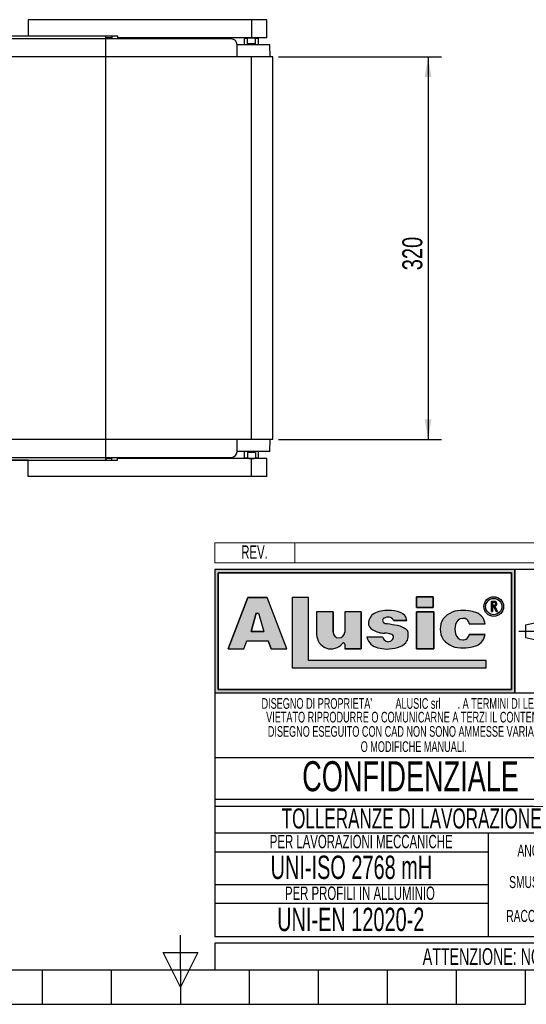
# Model space of a CAD drawing. Header units: millimetres. Extents: x 0 to 420, y 0 to 297.
# Tile 5 of 18: x 186 to 262, y 0 to 148. Entities that reach past the tile are written whole.
import ezdxf
from ezdxf.enums import TextEntityAlignment as Align

# ---------------------------------------------------------------- set-up
doc = ezdxf.new("R2010")
doc.units = ezdxf.units.MM
doc.linetypes.add('CENTERX2', pattern=[20.319999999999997, 12.7, -2.54, 2.54, -2.54])
doc.layers.add('CARTIGLIO', color=140, linetype='Continuous')
doc.layers.add('QUOTE', color=174, linetype='Continuous')
doc.styles.add('SLDTEXTSTYLE0', font='TXT', dxfattribs={"width": 0.6382978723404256})
doc.styles.add('SLDTEXTSTYLE1', font='TXT', dxfattribs={"width": 0.675})
doc.styles.add('SLDTEXTSTYLE3', font='TXT', dxfattribs={"width": 0.75})
doc.dimstyles.new('SLDDIMSTYLE0', dxfattribs={"dimtxt": 3, "dimasz": 3, "dimexe": 0, "dimexo": 0.0625, "dimgap": 0.75, "dimtad": 1, "dimlfac": 5.579606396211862, "dimrnd": 1e-09, "dimzin": 12, "dimdsep": 46, "dimtxsty": 'SLDTEXTSTYLE3', "dimsah": 1, "dimcen": 0.09, "dimadec": 0, "dimazin": 3, "dimtfac": 1, "dimtdec": 3, "dimtofl": 0, "dimtmove": 0, "dimatfit": 3, "dimfxl": 0, "dimfrac": 2, "dimtolj": 1, "dimtzin": 12, "dimarcsym": 0})

# ---------------------------------------------------------------- blocks, each defined once
blk = doc.blocks.new('SW_NOTE_0_1')
at = {"layer": 'CARTIGLIO', "color": 0, "insert": (85.40558510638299, 3.222669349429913), "char_height": 2.5, "attachment_point": 2, "style": 'SLDTEXTSTYLE0'}
blk.add_mtext("ATTENZIONE: NON INTERPRETARE IL DISEGNO. IN CASO DI QUOTE MANCANTI O POCO CHIARE CONSULTARE L'UFFICIO TECNICO", dxfattribs=at)
blk = doc.blocks.new('SW_NOTE_0_14')
at = {"layer": 'CARTIGLIO', "color": 0, "insert": (6.67819148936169, 2.320321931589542), "char_height": 1.8, "attachment_point": 2, "style": 'SLDTEXTSTYLE0'}
blk.add_mtext("ANGOLO ±10'", dxfattribs=at)
blk = doc.blocks.new('SW_NOTE_0_15')
at = {"layer": 'CARTIGLIO', "color": 0, "insert": (23.93617021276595, 3.867203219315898), "char_height": 3, "attachment_point": 2, "style": 'SLDTEXTSTYLE0'}
blk.add_mtext('TOLLERANZE DI LAVORAZIONE', dxfattribs=at)
blk = doc.blocks.new('SW_NOTE_0_16')
at = {"layer": 'CARTIGLIO', "color": 0, "insert": (21.07265624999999, 5.800804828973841), "char_height": 4.500000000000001, "attachment_point": 2, "style": 'SLDTEXTSTYLE1'}
blk.add_mtext('CONFIDENZIALE', dxfattribs=at)
blk = doc.blocks.new('SW_NOTE_0_17')
at = {"layer": 'CARTIGLIO', "color": 0, "insert": (28.04255319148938, 2.062508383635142), "char_height": 1.6, "attachment_point": 2, "style": 'SLDTEXTSTYLE0'}
blk.add_mtext('DISEGNO ESEGUITO CON CAD NON SONO AMMESSE VARIAZIONI', dxfattribs=at)
blk = doc.blocks.new('SW_NOTE_0_18')
at = {"layer": 'CARTIGLIO', "color": 0, "insert": (27.3404255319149, 2.062508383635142), "char_height": 1.6, "attachment_point": 2, "style": 'SLDTEXTSTYLE0'}
blk.add_mtext('VIETATO RIPRODURRE O COMUNICARNE A TERZI IL CONTENUTO.', dxfattribs=at)
blk = doc.blocks.new('SW_NOTE_0_19')
at = {"layer": 'CARTIGLIO', "color": 0, "insert": (7.587765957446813, 2.320321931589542), "char_height": 1.8, "attachment_point": 2, "style": 'SLDTEXTSTYLE0'}
blk.add_mtext('SMUSSO 0.5x45°', dxfattribs=at)
blk = doc.blocks.new('SW_NOTE_0_20')
at = {"layer": 'CARTIGLIO', "color": 0, "insert": (10.40425531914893, 2.062508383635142), "char_height": 1.6, "attachment_point": 2, "style": 'SLDTEXTSTYLE0'}
blk.add_mtext('O MODIFICHE MANUALI.', dxfattribs=at)
blk = doc.blocks.new('SW_NOTE_0_21')
at = {"layer": 'CARTIGLIO', "color": 0, "char_height": 1.6, "attachment_point": 2, "style": 'SLDTEXTSTYLE0'}
for s, insert in [("DISEGNO DI PROPRIETA'", (10.27659574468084, 2.062508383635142)), ('ALUSIC srl', (25.45120500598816, 2.062508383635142)), (". A TERMINI DI LEGGE E'", (39.41078027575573, 2.062508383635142))]:
    blk.add_mtext(s, dxfattribs=dict(at, insert=insert))
blk = doc.blocks.new('SW_NOTE_0_22')
at = {"layer": 'CARTIGLIO', "color": 0, "insert": (8.569148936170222, 2.320321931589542), "char_height": 1.8, "attachment_point": 2, "style": 'SLDTEXTSTYLE0'}
blk.add_mtext('RACCORDO R 0.5', dxfattribs=at)
blk = doc.blocks.new('SW_NOTE_0_23')
at = {"layer": 'CARTIGLIO', "color": 0, "insert": (18.30319148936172, 2.578135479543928), "char_height": 2, "attachment_point": 2, "style": 'SLDTEXTSTYLE0'}
blk.add_mtext('PER LAVORAZIONI MECCANICHE', dxfattribs=at)
blk = doc.blocks.new('SW_NOTE_0_24')
at = {"layer": 'CARTIGLIO', "color": 0, "insert": (15.68484042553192, 4.511737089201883), "char_height": 3.5, "attachment_point": 2, "style": 'SLDTEXTSTYLE0'}
blk.add_mtext('UNI-ISO 2768 mH', dxfattribs=at)
blk = doc.blocks.new('SW_NOTE_0_25')
at = {"layer": 'CARTIGLIO', "color": 0, "insert": (13.85638297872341, 2.578135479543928), "char_height": 2, "attachment_point": 2, "style": 'SLDTEXTSTYLE0'}
blk.add_mtext('PER PROFILI IN ALLUMINIO', dxfattribs=at)
blk = doc.blocks.new('SW_NOTE_0_26')
at = {"layer": 'CARTIGLIO', "color": 0, "insert": (14.05585106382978, 4.511737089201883), "char_height": 3.5, "attachment_point": 2, "style": 'SLDTEXTSTYLE0'}
blk.add_mtext('UNI-EN 12020-2', dxfattribs=at)
blk = doc.blocks.new('SW_NOTE_0_27')
at = {"layer": 'CARTIGLIO', "color": 0, "insert": (2.340425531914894, 2.578135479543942), "char_height": 2, "attachment_point": 2, "style": 'SLDTEXTSTYLE0'}
blk.add_mtext('REV.', dxfattribs=at)
blk = doc.blocks.new('Cartiglio ALUSIC')
at = {"layer": 'CARTIGLIO'}
h = blk.add_hatch(color=256, dxfattribs=at)
h.paths.add_polyline_path([(113.971100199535, 149.9990413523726), (113.971100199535, 131.4990413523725), (158.971100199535, 131.4990413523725), (158.971100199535, 149.9990413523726)], flags=0)
h.paths.add_polyline_path([(114.471100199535, 131.9990413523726), (114.471100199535, 149.4990413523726), (158.471100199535, 149.4990413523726), (158.471100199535, 131.9990413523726)], flags=0)
h = blk.add_hatch(color=256, dxfattribs=at)
h.paths.add_polyline_path([(118.292263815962, 138.1064632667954), (118.7611454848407, 139.3206628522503), (121.9303757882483, 139.3206628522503), (122.3992574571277, 138.1064632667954), (124.7510688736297, 138.1064632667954), (121.7833115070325, 145.7916640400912), (118.9082097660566, 145.7916640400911), (115.9404523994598, 138.1064632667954)], flags=0)
h.paths.add_polyline_path([(119.3961687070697, 140.7216809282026), (120.1708764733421, 143.4547391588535), (120.5206447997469, 143.4547391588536), (121.2953525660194, 140.721680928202)], flags=0)
for points in [[(128.0219401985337, 145.7956943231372), (125.5527056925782, 145.7956943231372), (125.5527056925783, 135.2696801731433), (154.6424359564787, 135.2696801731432), (154.6424359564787, 136.3597302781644), (128.0219401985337, 136.3597302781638)], [(144.2116339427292, 145.9308884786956), (144.2116339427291, 144.3245774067), (146.6985305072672, 144.3245774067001), (146.6985305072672, 145.9308884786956)], [(146.7838932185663, 143.6808359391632), (144.2116339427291, 143.6808359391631), (144.2116339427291, 138.1064632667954), (146.7838932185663, 138.1064632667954)]]:
    blk.add_hatch(color=256, dxfattribs=at).paths.add_polyline_path(points, flags=0)
h = blk.add_hatch(color=256, dxfattribs=at)
edge = h.paths.add_edge_path(flags=0)
edge.add_arc((155.7921827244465, 144.4510199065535), 1.479868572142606, 0, 360)
edge = h.paths.add_edge_path(flags=0)
edge.add_arc((155.7921827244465, 144.4510199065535), 1.214864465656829, 0, 360)
h = blk.add_hatch(color=256, dxfattribs=at)
edge = h.paths.add_edge_path(flags=0)
edge.add_arc((155.8903200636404, 144.8676091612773), 0.3723980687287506, 277.1406326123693, 450.0000000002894)
edge.add_line((155.8903200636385, 145.240007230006), (155.450204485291, 145.240007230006))
edge.add_line((155.450204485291, 145.240007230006), (155.450204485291, 143.6880606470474))
edge.add_line((155.450204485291, 143.6880606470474), (155.605611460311, 143.6880606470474))
edge.add_line((155.605611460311, 143.6880606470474), (155.605611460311, 144.4952110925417))
edge.add_line((155.605611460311, 144.4952110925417), (155.764003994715, 144.4952110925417))
edge.add_line((155.764003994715, 144.4952110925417), (156.171212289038, 143.6880606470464))
edge.add_line((156.171212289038, 143.6880606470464), (156.3452765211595, 143.6880606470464))
edge.add_line((156.3452765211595, 143.6880606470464), (155.9366110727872, 144.4980993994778))
edge = h.paths.add_edge_path(flags=0)
edge.add_line((155.6056114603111, 145.0846002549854), (155.8903200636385, 145.0846002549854))
edge.add_arc((155.8903200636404, 144.8676091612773), 0.2169910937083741, -90.00000000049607, 90.00000000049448, ccw=False)
edge.add_line((155.8903200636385, 144.6506180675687), (155.6056114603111, 144.6506180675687))
edge.add_line((155.6056114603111, 144.6506180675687), (155.6056114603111, 145.0846002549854))
h = blk.add_hatch(color=256, dxfattribs=at)
edge = h.paths.add_edge_path(flags=0)
edge.add_arc((132.5578484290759, 140.6186164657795), 0.8721260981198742, 180, 360, ccw=False)
edge.add_line((131.6857223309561, 140.6186164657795), (131.6857223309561, 143.6808359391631))
edge.add_line((131.6857223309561, 143.6808359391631), (129.2243885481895, 143.6808359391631))
edge.add_line((129.2243885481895, 143.6808359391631), (129.2243885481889, 140.2640777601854))
edge.add_arc((131.3820030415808, 140.2640777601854), 2.157614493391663, 180, 321.9680973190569)
edge.add_arc((133.2350345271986, 138.8146685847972), 0.1949400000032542, 3.751097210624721e-10, 141.9680973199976, ccw=False)
edge.add_line((133.4299745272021, 138.8146685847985), (133.4299745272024, 138.106463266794))
edge.add_line((133.4299745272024, 138.106463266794), (135.91068894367, 138.106463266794))
edge.add_line((135.91068894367, 138.106463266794), (135.9106889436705, 143.6808359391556))
edge.add_line((135.9106889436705, 143.6808359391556), (133.4299745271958, 143.6808359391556))
edge.add_line((133.4299745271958, 143.6808359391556), (133.4299745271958, 140.6186164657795))
h = blk.add_hatch(color=256, dxfattribs=at)
edge = h.paths.add_edge_path(flags=0)
edge.add_line((139.7219511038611, 138.0874905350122), (140.9616140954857, 138.2313935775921))
edge.add_arc((140.6251358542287, 140.9172664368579), 2.706867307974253, 277.1406456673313, 311.0032214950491)
edge.add_arc((141.7459062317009, 139.8536948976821), 1.178212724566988, 303.7868133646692, 347.8980612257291)
edge.add_arc((141.0550130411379, 140.1458147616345), 1.920162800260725, 343.6935231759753, 381.4193527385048)
edge.add_arc((140.9170023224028, 138.8528855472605), 2.77207698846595, 46.00269433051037, 81.25096772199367)
edge.add_arc((133.1604335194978, 99.54681763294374), 42.8338661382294, 78.993004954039, 81.01866969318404)
edge.add_arc((140.0875549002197, 143.5111497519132), 1.672976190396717, 238.77709912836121, 261.74465207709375, ccw=False)
edge.add_arc((139.511171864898, 142.3534770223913), 0.3988810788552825, 114.64010585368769, 223.1865854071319, ccw=False)
edge.add_arc((139.9292750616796, 141.471492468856), 1.374925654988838, 90.51660503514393, 115.15343256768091, ccw=False)
edge.add_arc((139.978971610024, 141.8617877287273), 0.986530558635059, 50.69488274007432, 93.60864602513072, ccw=False)
edge.add_arc((140.2656634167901, 142.2302567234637), 0.519939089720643, 14.547573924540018, 49.4198797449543, ccw=False)
edge.add_line((140.7689329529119, 142.3608569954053), (142.7634621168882, 142.3608569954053))
edge.add_arc((141.3534729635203, 142.2214802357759), 1.416861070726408, 5.645321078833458, 71.38339334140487)
edge.add_arc((140.0918708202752, 138.6413140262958), 5.212710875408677, 70.80435731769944, 90.86664277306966)
edge.add_arc((139.6876943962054, 140.01898057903), 3.848224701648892, 85.15036290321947, 119.9120405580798)
edge.add_arc((138.7589405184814, 141.8826763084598), 1.774008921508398, 123.9309471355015, 174.9914571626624)
edge.add_arc((138.007121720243, 141.9227892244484), 1.021881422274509, 173.5516105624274, 249.3813116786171)
edge.add_arc((139.4480837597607, 143.8857829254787), 3.430150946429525, 238.3320469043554, 269.1908231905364)
edge.add_arc((139.5671105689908, 138.3083973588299), 2.154096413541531, 64.99796384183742, 94.45891481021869, ccw=False)
edge.add_arc((140.3551381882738, 139.8813550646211), 0.398545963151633, -35.586121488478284, 72.11412463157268, ccw=False)
edge.add_arc((139.9862171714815, 139.9393420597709), 0.7512299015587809, 245.201083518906, 337.29941344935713, ccw=False)
edge.add_arc((139.934335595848, 140.0154535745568), 0.8024620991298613, 192.5591591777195, 250.8523518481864, ccw=False)
edge.add_line((139.1510748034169, 139.8409601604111), (136.768183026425, 139.8409601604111))
edge.add_arc((138.8654850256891, 140.4022414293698), 2.1711085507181, 194.9824340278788, 258.3364147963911)
edge.add_line((138.4265630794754, 138.2759630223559), (139.7219511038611, 138.0874905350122))
h = blk.add_hatch(color=256, dxfattribs=at)
edge = h.paths.add_edge_path(flags=0)
edge.add_arc((151.1448446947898, 140.5631500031), 1.095489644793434, 191.1589777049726, 269.9285492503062, ccw=False)
edge.add_arc((152.2932291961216, 141.066632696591), 2.335462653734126, 162.1599290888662, 197.8400709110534, ccw=False)
edge.add_arc((151.1448446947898, 141.5701153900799), 1.095489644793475, 90.07145075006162, 168.8410222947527, ccw=False)
edge.add_arc((151.2517282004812, 141.8150308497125), 0.8574339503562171, 2.566657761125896, 97.25285314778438, ccw=False)
edge.add_line((152.108301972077, 141.8534281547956), (154.4848142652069, 141.8534281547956))
edge.add_arc((152.4212904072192, 141.6061501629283), 2.078287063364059, 6.833333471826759, 81.00039250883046)
edge.add_arc((151.336234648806, 138.6914263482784), 5.163706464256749, 74.1517675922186, 91.31975036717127)
edge.add_arc((150.8738064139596, 140.4366829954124), 3.434301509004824, 84.25969198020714, 140.8312604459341)
edge.add_arc((150.5707293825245, 141.0666326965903), 2.817144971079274, 146.8823062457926, 213.1176937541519)
edge.add_arc((150.87380641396, 141.6965823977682), 3.434301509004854, 219.1687395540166, 275.7403080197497)
edge.add_arc((151.3362346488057, 143.4418390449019), 5.163706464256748, 268.6802496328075, 285.8482324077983)
edge.add_arc((152.4212904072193, 140.5271152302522), 2.078287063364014, 278.9996074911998, 353.1666665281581)
edge.add_line((154.4848142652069, 140.2798372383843), (152.1083019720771, 140.2798372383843))
edge.add_arc((151.2517282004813, 140.3182345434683), 0.8574339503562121, 262.7471468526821, 357.4333422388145, ccw=False)
at = {"color": 161, "linetype": 'Continuous', "lineweight": 18}
for p, q in [((113.971100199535, 150.9990413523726), (113.971100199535, 153.9990413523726)), ((113.971100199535, 153.9990413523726), (313.621100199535, 153.9990413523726)), ((125.971100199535, 153.9990413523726), (125.971100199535, 150.9990413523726)), ((113.971100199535, 150.9990413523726), (313.621100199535, 150.9990413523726))]:
    blk.add_line(p, q, dxfattribs=at)
at = {"layer": 'CARTIGLIO'}
for p, q in [((113.971100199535, 149.9990413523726), (113.971100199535, 131.4990413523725)), ((113.971100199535, 149.9990413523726), (113.971100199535, 94.99904135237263)), ((173.971100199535, 149.9990413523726), (113.971100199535, 149.9990413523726)), ((158.971100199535, 149.9990413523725), (113.971100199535, 149.9990413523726)), ((113.971100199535, 149.9990413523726), (113.971100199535, 131.4990413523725)), ((113.971100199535, 149.9990413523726), (113.971100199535, 115.5498549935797)), ((114.471100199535, 131.9990413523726), (114.471100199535, 149.4990413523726)), ((114.471100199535, 149.4990413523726), (114.471100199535, 131.9990413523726)), ((114.471100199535, 149.4990413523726), (158.471100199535, 149.4990413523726)), ((158.471100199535, 149.4990413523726), (114.471100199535, 149.4990413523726)), ((158.471100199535, 149.4990413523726), (158.471100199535, 131.9990413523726)), ((158.471100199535, 131.9990413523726), (158.471100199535, 149.4990413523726)), ((158.971100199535, 131.4990413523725), (158.971100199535, 149.9990413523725)), ((158.971100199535, 149.9990413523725), (158.971100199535, 131.4990413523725)), ((118.9082097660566, 145.7916640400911), (115.9404523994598, 138.1064632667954)), ((115.9404523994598, 138.1064632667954), (118.9082097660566, 145.7916640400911)), ((121.7833115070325, 145.7916640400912), (118.9082097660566, 145.7916640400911)), ((118.9082097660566, 145.7916640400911), (121.7833115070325, 145.7916640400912)), ((124.7510688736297, 138.1064632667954), (121.7833115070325, 145.7916640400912)), ((124.7510688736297, 138.1064632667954), (121.7833115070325, 145.7916640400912)), ((128.0219401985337, 145.7956943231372), (125.5527056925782, 145.7956943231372)), ((125.5527056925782, 145.7956943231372), (125.5527056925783, 135.2696801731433)), ((128.0219401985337, 145.7956943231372), (125.5527056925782, 145.7956943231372)), ((125.5527056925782, 145.7956943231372), (125.5527056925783, 135.2696801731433)), ((128.0219401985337, 136.3597302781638), (128.0219401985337, 145.7956943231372)), ((128.0219401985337, 136.3597302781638), (128.0219401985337, 145.7956943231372)), ((146.6985305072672, 145.9308884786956), (144.2116339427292, 145.9308884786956)), ((144.2116339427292, 145.9308884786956), (144.2116339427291, 144.3245774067)), ((144.2116339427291, 144.3245774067), (144.2116339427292, 145.9308884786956)), ((144.2116339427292, 145.9308884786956), (146.6985305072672, 145.9308884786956)), ((146.6985305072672, 145.9308884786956), (146.6985305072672, 144.3245774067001)), ((146.6985305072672, 144.3245774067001), (146.6985305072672, 145.9308884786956)), ((155.450204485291, 143.6880606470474), (155.450204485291, 145.240007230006)), ((155.450204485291, 143.6880606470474), (155.450204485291, 145.240007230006)), ((155.450204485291, 145.240007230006), (155.8903200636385, 145.240007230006)), ((155.450204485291, 145.240007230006), (155.8903200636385, 145.240007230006)), ((155.6056114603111, 145.0846002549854), (155.8903200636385, 145.0846002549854)), ((155.6056114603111, 144.6506180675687), (155.6056114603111, 145.0846002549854)), ((155.6056114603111, 144.6506180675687), (155.6056114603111, 145.0846002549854)), ((155.6056114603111, 145.0846002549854), (155.8903200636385, 145.0846002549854)), ((119.3961687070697, 140.7216809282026), (120.1708764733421, 143.4547391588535)), ((120.1708764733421, 143.4547391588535), (119.3961687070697, 140.7216809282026)), ((120.1708764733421, 143.4547391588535), (120.5206447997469, 143.4547391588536)), ((120.1708764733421, 143.4547391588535), (120.5206447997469, 143.4547391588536)), ((120.5206447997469, 143.4547391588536), (121.2953525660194, 140.721680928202)), ((120.5206447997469, 143.4547391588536), (121.2953525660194, 140.721680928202)), ((129.2243885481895, 143.6808359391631), (129.2243885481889, 140.2640777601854)), ((131.6857223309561, 143.6808359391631), (129.2243885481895, 143.6808359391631)), ((131.6857223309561, 143.6808359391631), (129.2243885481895, 143.6808359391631)), ((129.2243885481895, 143.6808359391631), (129.2243885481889, 140.2640777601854)), ((131.6857223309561, 140.6186164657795), (131.6857223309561, 143.6808359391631)), ((131.6857223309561, 143.6808359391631), (131.6857223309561, 140.6186164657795)), ((135.9106889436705, 143.6808359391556), (133.4299745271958, 143.6808359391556)), ((133.4299745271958, 143.6808359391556), (133.4299745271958, 140.6186164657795)), ((133.4299745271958, 143.6808359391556), (133.4299745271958, 140.6186164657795)), ((135.9106889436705, 143.6808359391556), (133.4299745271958, 143.6808359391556)), ((135.9106889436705, 143.6808359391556), (135.91068894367, 138.106463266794)), ((135.91068894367, 138.106463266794), (135.9106889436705, 143.6808359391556)), ((144.2116339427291, 144.3245774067), (146.6985305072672, 144.3245774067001)), ((146.6985305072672, 144.3245774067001), (144.2116339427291, 144.3245774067)), ((146.7838932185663, 143.6808359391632), (144.2116339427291, 143.6808359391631)), ((144.2116339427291, 143.6808359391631), (144.2116339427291, 138.1064632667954)), ((144.2116339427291, 143.6808359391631), (146.7838932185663, 143.6808359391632)), ((144.2116339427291, 138.1064632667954), (144.2116339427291, 143.6808359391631)), ((146.7838932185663, 138.1064632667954), (146.7838932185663, 143.6808359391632)), ((146.7838932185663, 143.6808359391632), (146.7838932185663, 138.1064632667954)), ((155.450204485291, 143.6880606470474), (155.605611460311, 143.6880606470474)), ((155.605611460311, 143.6880606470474), (155.450204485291, 143.6880606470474)), ((155.6056114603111, 144.6506180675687), (155.8903200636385, 144.6506180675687)), ((155.8903200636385, 144.6506180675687), (155.6056114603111, 144.6506180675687)), ((155.605611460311, 144.4952110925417), (155.605611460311, 143.6880606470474)), ((155.605611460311, 143.6880606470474), (155.605611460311, 144.4952110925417)), ((155.764003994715, 144.4952110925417), (155.605611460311, 144.4952110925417)), ((155.605611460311, 144.4952110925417), (155.764003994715, 144.4952110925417)), ((156.171212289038, 143.6880606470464), (155.764003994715, 144.4952110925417)), ((155.764003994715, 144.4952110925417), (156.171212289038, 143.6880606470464)), ((155.9366110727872, 144.4980993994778), (156.3452765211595, 143.6880606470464)), ((155.9366110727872, 144.4980993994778), (156.3452765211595, 143.6880606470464)), ((156.171212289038, 143.6880606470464), (156.3452765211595, 143.6880606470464)), ((156.3452765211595, 143.6880606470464), (156.171212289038, 143.6880606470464)), ((140.7689329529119, 142.3608569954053), (142.7634621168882, 142.3608569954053)), ((142.7634621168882, 142.3608569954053), (140.7689329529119, 142.3608569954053)), ((152.108301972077, 141.8534281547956), (154.4848142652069, 141.8534281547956)), ((152.108301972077, 141.8534281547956), (154.4848142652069, 141.8534281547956)), ((160.5624374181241, 141.7060810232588), (166.0550106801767, 142.8872795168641)), ((160.5624374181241, 141.7060810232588), (160.5624374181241, 139.7920016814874)), ((121.2953525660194, 140.721680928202), (119.3961687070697, 140.7216809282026)), ((119.3961687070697, 140.7216809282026), (121.2953525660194, 140.721680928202)), ((154.4848142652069, 140.2798372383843), (152.1083019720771, 140.2798372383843)), ((152.1083019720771, 140.2798372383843), (154.4848142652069, 140.2798372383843)), ((118.292263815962, 138.1064632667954), (118.7611454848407, 139.3206628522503)), ((118.292263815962, 138.1064632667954), (118.7611454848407, 139.3206628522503)), ((118.7611454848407, 139.3206628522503), (121.9303757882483, 139.3206628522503)), ((118.7611454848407, 139.3206628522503), (121.9303757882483, 139.3206628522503)), ((122.3992574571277, 138.1064632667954), (121.9303757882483, 139.3206628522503)), ((121.9303757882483, 139.3206628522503), (122.3992574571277, 138.1064632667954)), ((133.4299745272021, 138.8146685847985), (133.4299745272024, 138.106463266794)), ((133.4299745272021, 138.8146685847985), (133.4299745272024, 138.106463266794)), ((139.1510748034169, 139.8409601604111), (136.768183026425, 139.8409601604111)), ((139.1510748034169, 139.8409601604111), (136.768183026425, 139.8409601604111)), ((160.5624374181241, 139.7920016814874), (166.0550106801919, 138.6108031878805)), ((115.9404523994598, 138.1064632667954), (118.292263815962, 138.1064632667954)), ((115.9404523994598, 138.1064632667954), (118.292263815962, 138.1064632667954)), ((122.3992574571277, 138.1064632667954), (124.7510688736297, 138.1064632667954)), ((122.3992574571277, 138.1064632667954), (124.7510688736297, 138.1064632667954)), ((133.4299745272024, 138.106463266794), (135.91068894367, 138.106463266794)), ((135.91068894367, 138.106463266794), (133.4299745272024, 138.106463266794)), ((138.4265630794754, 138.2759630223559), (139.7219511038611, 138.0874905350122)), ((138.4265630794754, 138.2759630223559), (139.7219511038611, 138.0874905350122)), ((139.7219511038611, 138.0874905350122), (140.9616140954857, 138.2313935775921)), ((139.7219511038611, 138.0874905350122), (140.9616140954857, 138.2313935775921)), ((144.2116339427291, 138.1064632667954), (146.7838932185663, 138.1064632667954)), ((146.7838932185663, 138.1064632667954), (144.2116339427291, 138.1064632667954)), ((154.6424359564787, 136.3597302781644), (128.0219401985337, 136.3597302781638)), ((154.6424359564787, 136.3597302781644), (128.0219401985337, 136.3597302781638)), ((154.6424359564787, 135.2696801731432), (154.6424359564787, 136.3597302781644)), ((154.6424359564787, 135.2696801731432), (154.6424359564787, 136.3597302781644)), ((125.5527056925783, 135.2696801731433), (154.6424359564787, 135.2696801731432)), ((125.5527056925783, 135.2696801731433), (154.6424359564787, 135.2696801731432)), ((113.971100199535, 131.4990413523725), (158.971100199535, 131.4990413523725)), ((113.971100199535, 131.4990413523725), (173.971100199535, 131.4990413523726)), ((158.471100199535, 131.9990413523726), (114.471100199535, 131.9990413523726)), ((114.471100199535, 131.9990413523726), (158.471100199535, 131.9990413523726)), ((173.971100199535, 121.7636603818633), (113.971100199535, 121.7636603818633)), ((173.971100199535, 115.5498549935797), (113.971100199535, 115.5498549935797)), ((113.971100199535, 114.5498549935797), (173.971100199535, 114.5498549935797)), ((113.971100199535, 114.5498549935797), (113.971100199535, 94.99904135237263)), ((173.9571410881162, 110.4900006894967), (113.9571410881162, 110.4900006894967)), ((154.9806365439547, 94.99904135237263), (154.9806365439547, 110.4900006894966)), ((113.971100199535, 107.6716313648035), (154.9806365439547, 107.6716313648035)), ((154.9806365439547, 102.7445210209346), (113.971100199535, 102.7445210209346)), ((113.9850593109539, 99.96496483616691), (154.9945956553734, 99.96496483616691)), ((113.971100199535, 94.99904135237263), (173.971100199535, 94.99904135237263)), ((313.621100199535, 93.99904135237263), (113.971100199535, 93.99904135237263)), ((113.971100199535, 93.99904135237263), (113.971100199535, 89.99904135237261)), ((113.971100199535, 89.99904135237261), (313.621100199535, 89.99904135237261))]:
    blk.add_line(p, q, dxfattribs=at)
at = {"layer": 'CARTIGLIO', "linetype": 'CENTERX2'}
blk.add_line((159.5584198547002, 140.749041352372), (173.3837805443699, 140.749041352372), dxfattribs=at)
at = {"layer": 'CARTIGLIO', "linetype": 'Continuous'}
blk.add_line((113.9695322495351, 89.99904135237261), (313.621100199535, 89.99904135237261), dxfattribs=at)
at = {"layer": 'CARTIGLIO'}
for radius in [1.479868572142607, 1.479868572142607, 1.214864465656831, 1.214864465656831]:
    blk.add_circle((155.7921827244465, 144.4510199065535), radius, dxfattribs=at)
for centre, radius, start, end in [((155.8903200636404, 144.8676091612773), 0.3723980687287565, 277.1406326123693, 90.00000000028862), ((155.8903200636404, 144.8676091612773), 0.3723980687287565, 277.1406326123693, 90.00000000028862), ((155.8903200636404, 144.8676091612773), 0.2169910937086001, 269.9999999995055, 90.00000000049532), ((155.8903200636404, 144.8676091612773), 0.2169910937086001, 269.9999999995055, 90.00000000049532), ((138.7589405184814, 141.8826763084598), 1.774008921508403, 123.9309471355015, 174.9914571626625), ((138.7589405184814, 141.8826763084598), 1.774008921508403, 123.9309471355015, 174.9914571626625), ((139.6876943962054, 140.01898057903), 3.848224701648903, 85.15036290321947, 119.9120405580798), ((139.6876943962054, 140.01898057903), 3.848224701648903, 85.15036290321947, 119.9120405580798), ((140.0918708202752, 138.6413140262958), 5.212710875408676, 70.80435731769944, 90.86664277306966), ((140.0918708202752, 138.6413140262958), 5.212710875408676, 70.80435731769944, 90.86664277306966), ((141.3534729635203, 142.2214802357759), 1.416861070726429, 5.645321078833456, 71.38339334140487), ((141.3534729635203, 142.2214802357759), 1.416861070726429, 5.645321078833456, 71.38339334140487), ((150.8738064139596, 140.4366829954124), 3.434301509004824, 84.25969198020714, 140.8312604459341), ((150.8738064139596, 140.4366829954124), 3.434301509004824, 84.25969198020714, 140.8312604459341), ((151.336234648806, 138.6914263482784), 5.163706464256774, 74.1517675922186, 91.31975036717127), ((151.336234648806, 138.6914263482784), 5.163706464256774, 74.1517675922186, 91.31975036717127), ((152.4212904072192, 141.6061501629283), 2.078287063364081, 6.833333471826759, 81.00039250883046), ((152.4212904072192, 141.6061501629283), 2.078287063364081, 6.833333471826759, 81.00039250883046), ((138.007121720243, 141.9227892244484), 1.021881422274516, 173.5516105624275, 249.381311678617), ((138.007121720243, 141.9227892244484), 1.021881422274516, 173.5516105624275, 249.381311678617), ((139.511171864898, 142.3534770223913), 0.3988810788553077, 114.6401058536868, 223.1865854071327), ((139.511171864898, 142.3534770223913), 0.3988810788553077, 114.6401058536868, 223.1865854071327), ((140.0875549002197, 143.5111497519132), 1.672976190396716, 238.777099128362, 261.7446520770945), ((140.0875549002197, 143.5111497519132), 1.672976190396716, 238.777099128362, 261.7446520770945), ((139.9292750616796, 141.471492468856), 1.374925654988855, 90.51660503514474, 115.1534325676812), ((139.9292750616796, 141.471492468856), 1.374925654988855, 90.51660503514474, 115.1534325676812), ((133.1604335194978, 99.54681763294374), 42.83386613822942, 78.993004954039, 81.01866969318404), ((133.1604335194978, 99.54681763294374), 42.83386613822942, 78.993004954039, 81.01866969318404), ((139.978971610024, 141.8617877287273), 0.9865305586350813, 50.69488274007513, 93.60864602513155), ((139.978971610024, 141.8617877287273), 0.9865305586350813, 50.69488274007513, 93.60864602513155), ((140.2656634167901, 142.2302567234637), 0.5199390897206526, 14.5475739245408, 49.41987974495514), ((140.2656634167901, 142.2302567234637), 0.5199390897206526, 14.5475739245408, 49.41987974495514), ((150.5707293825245, 141.0666326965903), 2.81714497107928, 146.8823062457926, 213.1176937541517), ((150.5707293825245, 141.0666326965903), 2.81714497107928, 146.8823062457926, 213.1176937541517), ((152.2932291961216, 141.066632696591), 2.335462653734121, 162.159929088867, 197.8400709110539), ((152.2932291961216, 141.066632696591), 2.335462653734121, 162.159929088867, 197.8400709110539), ((151.1448446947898, 141.5701153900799), 1.095489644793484, 90.07145075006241, 168.8410222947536), ((151.1448446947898, 141.5701153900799), 1.095489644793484, 90.07145075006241, 168.8410222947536), ((151.2517282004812, 141.8150308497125), 0.8574339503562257, 2.566657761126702, 97.25285314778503), ((151.2517282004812, 141.8150308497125), 0.8574339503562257, 2.566657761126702, 97.25285314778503), ((131.3820030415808, 140.2640777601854), 2.157614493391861, 180, 321.9680973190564), ((131.3820030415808, 140.2640777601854), 2.157614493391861, 180, 321.9680973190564), ((132.5578484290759, 140.6186164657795), 0.8721260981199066, 180, 0), ((132.5578484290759, 140.6186164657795), 0.8721260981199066, 180, 0), ((139.4480837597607, 143.8857829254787), 3.430150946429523, 238.3320469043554, 269.1908231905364), ((139.4480837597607, 143.8857829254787), 3.430150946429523, 238.3320469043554, 269.1908231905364), ((139.5671105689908, 138.3083973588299), 2.154096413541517, 64.99796384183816, 94.45891481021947), ((139.5671105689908, 138.3083973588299), 2.154096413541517, 64.99796384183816, 94.45891481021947), ((140.3551381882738, 139.8813550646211), 0.398545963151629, 324.4138785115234, 72.11412463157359), ((140.3551381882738, 139.8813550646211), 0.398545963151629, 324.4138785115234, 72.11412463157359), ((140.9170023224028, 138.8528855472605), 2.77207698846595, 46.00269433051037, 81.25096772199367), ((140.9170023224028, 138.8528855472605), 2.77207698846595, 46.00269433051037, 81.25096772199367), ((141.0550130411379, 140.1458147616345), 1.920162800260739, 343.6935231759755, 21.41935273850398), ((141.0550130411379, 140.1458147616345), 1.920162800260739, 343.6935231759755, 21.41935273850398), ((151.1448446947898, 140.5631500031), 1.095489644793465, 191.1589777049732, 269.9285492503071), ((151.1448446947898, 140.5631500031), 1.095489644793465, 191.1589777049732, 269.9285492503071), ((151.2517282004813, 140.3182345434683), 0.8574339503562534, 262.7471468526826, 357.4333422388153), ((151.2517282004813, 140.3182345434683), 0.8574339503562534, 262.7471468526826, 357.4333422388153), ((152.4212904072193, 140.5271152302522), 2.078287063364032, 278.9996074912, 353.1666665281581), ((152.4212904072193, 140.5271152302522), 2.078287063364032, 278.9996074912, 353.1666665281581), ((133.2350345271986, 138.8146685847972), 0.1949400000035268, 3.759104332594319e-10, 141.9680973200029), ((133.2350345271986, 138.8146685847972), 0.1949400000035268, 3.759104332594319e-10, 141.9680973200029), ((138.8654850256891, 140.4022414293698), 2.171108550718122, 194.9824340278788, 258.3364147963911), ((138.8654850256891, 140.4022414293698), 2.171108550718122, 194.9824340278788, 258.3364147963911), ((139.934335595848, 140.0154535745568), 0.8024620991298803, 192.5591591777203, 250.8523518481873), ((139.934335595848, 140.0154535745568), 0.8024620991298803, 192.5591591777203, 250.8523518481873), ((139.9862171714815, 139.9393420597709), 0.7512299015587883, 245.2010835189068, 337.2994134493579), ((139.9862171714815, 139.9393420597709), 0.7512299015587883, 245.2010835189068, 337.2994134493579), ((140.6251358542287, 140.9172664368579), 2.706867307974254, 277.1406456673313, 311.0032214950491), ((140.6251358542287, 140.9172664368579), 2.706867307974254, 277.1406456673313, 311.0032214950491), ((141.7459062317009, 139.8536948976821), 1.178212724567, 303.7868133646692, 347.8980612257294), ((141.7459062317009, 139.8536948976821), 1.178212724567, 303.7868133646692, 347.8980612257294), ((150.87380641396, 141.6965823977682), 3.434301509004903, 219.1687395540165, 275.7403080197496), ((150.87380641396, 141.6965823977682), 3.434301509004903, 219.1687395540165, 275.7403080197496), ((151.3362346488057, 143.4418390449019), 5.163706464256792, 268.6802496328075, 285.8482324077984), ((151.3362346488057, 143.4418390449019), 5.163706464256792, 268.6802496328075, 285.8482324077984)]:
    blk.add_arc(centre, radius, start, end, dxfattribs=at)
at = {"layer": 'CARTIGLIO', "color": 140}
for name, p in [('SW_NOTE_0_27', (117.5683224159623, 151.0374199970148)), ('SW_NOTE_0_21', (118.9711016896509, 128.6603244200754)), ('SW_NOTE_0_18', (116.3533271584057, 126.6141659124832)), ('SW_NOTE_0_17', (115.6355512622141, 124.4682551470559)), ('SW_NOTE_0_20', (133.3899886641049, 122.1920407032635)), ('SW_NOTE_0_16', (122.2362996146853, 115.4679531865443)), ('SW_NOTE_0_15', (119.5374520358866, 110.3183836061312)), ('SW_NOTE_0_23', (117.6003680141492, 107.6481432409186)), ('SW_NOTE_0_14', (157.5950277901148, 106.4612057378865)), ('SW_NOTE_0_24', (118.7522918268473, 102.6005131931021)), ('SW_NOTE_0_19', (156.6725276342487, 101.7341689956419)), ('SW_NOTE_0_25', (121.8587729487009, 99.90266357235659)), ('SW_NOTE_0_26', (120.2859705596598, 94.78943414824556)), ('SW_NOTE_0_22', (155.6312777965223, 96.6517264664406)), ('SW_NOTE_0_1', (127.6311861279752, 90.01640253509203))]:
    blk.add_blockref(name, p, dxfattribs=at)
at = {"layer": 'CARTIGLIO', "color": 140, "style": 'SLDTEXTSTYLE0', "width": 0.6382978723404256}
for tag, height, p in [('AUTOATTR1', 3.5, (223.449403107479, 133.7003798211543)), ('AUTOATTR2', 3.5, (221.7698851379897, 127.4217635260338)), ('AUTOATTR11', 3.5, (223.1430107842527, 121.4105734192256)), ('AUTOATTR8', 4, (219.2444208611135, 110.0025032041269)), ('AUTOATTR9', 4, (218.1221976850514, 100.4234402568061)), ('AUTOATTR0', 4, (249.0325362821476, 100.3118048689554))]:
    blk.add_attdef(tag, text='', height=height, dxfattribs=at).set_placement(p, align=Align.TOP_CENTER)
at = {"layer": 'CARTIGLIO', "color": 140}
for tag in ['AUTOATTR13', 'AUTOATTR12', 'AUTOATTR10', 'AUTOATTR7', 'AUTOATTR6', 'AUTOATTR5', 'AUTOATTR4', 'AUTOATTR3']:
    blk.add_attdef(tag, (0, 0), '', height=4, dxfattribs=at)
blk = doc.blocks.new('_D_1')
at = {"layer": 'QUOTE'}
for p, q in [((224.7273779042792, 142.0340444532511), (249.1483188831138, 142.0340444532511)), ((247.1483188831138, 142.0340444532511), (247.1483188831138, 84.68232870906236)), ((224.7273779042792, 84.68232870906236), (249.1483188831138, 84.68232870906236))]:
    blk.add_line(p, q, dxfattribs=at)
for points in [[(247.1483188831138, 142.0340444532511), (246.6483188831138, 139.0340444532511), (247.6483188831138, 139.0340444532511)], [(247.1483188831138, 84.68232870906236), (247.6483188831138, 87.68232870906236), (246.6483188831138, 87.68232870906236)]]:
    blk.add_solid(points, dxfattribs=at)
at = {"layer": 'QUOTE', "insert": (243.2811155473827, 110.0331866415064), "char_height": 3, "attachment_point": 1, "rotation": 90.00000000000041, "style": 'SLDTEXTSTYLE3'}
blk.add_mtext('320', dxfattribs=at)

msp = doc.modelspace()

# ---------------------------------------------------------------- linework, layer by layer
at = {"color": 7, "linetype": 'Continuous', "lineweight": 25}
for p, q in [((187.1359413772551, 147.5899919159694), (187.1359413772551, 145.1704664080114)), ((220.6586163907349, 147.5899919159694), (187.1359413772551, 147.5899919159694)), ((193.1082285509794, 147.601314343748), (193.1082285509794, 147.5899919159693)), ((193.1082343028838, 147.601314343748), (193.1082343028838, 147.5899919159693)), ((220.6586163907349, 147.5899919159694), (220.6586163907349, 144.9016302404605)), ((222.9807726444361, 147.5899919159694), (220.6586163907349, 147.5899919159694)), ((222.9807726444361, 144.9016302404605), (222.9807726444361, 147.5899919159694)), ((217.6040403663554, 144.72240612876), (62.39595963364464, 144.72240612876)), ((92.8640586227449, 145.1704664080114), (187.1359413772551, 145.1704664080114)), ((187.1359413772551, 145.1704664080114), (200.5777497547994, 145.1704664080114)), ((198.7855086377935, 144.7224061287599), (198.7855086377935, 145.1704664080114)), ((199.6816291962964, 144.9016302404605), (198.7855086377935, 144.9016302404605)), ((199.6816291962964, 145.1704664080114), (199.6816291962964, 144.9016302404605)), ((200.5777497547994, 145.1704664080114), (200.5777497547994, 144.9016302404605)), ((220.6586163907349, 144.9016302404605), (200.5777497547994, 144.9016302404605)), ((208.8220588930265, 144.9016302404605), (208.8220588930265, 144.7224061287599)), ((209.3029844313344, 144.8120181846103), (209.3029844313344, 144.9016302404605)), ((210.4918226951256, 144.8120181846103), (209.3029844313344, 144.8120181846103)), ((210.4918226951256, 144.8120181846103), (210.4918226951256, 144.9016302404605)), ((210.9727482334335, 144.7224061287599), (210.9727482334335, 144.9016302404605)), ((219.6651176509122, 144.8747466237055), (219.5755055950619, 144.7851345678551)), ((219.5755055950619, 144.7851345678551), (219.5755055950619, 143.826285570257)), ((220.0564311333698, 144.7851345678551), (219.5755055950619, 144.7851345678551)), ((219.6651176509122, 144.8747466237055), (220.2401962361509, 144.8747466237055)), ((219.9339627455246, 144.9016302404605), (219.9339627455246, 144.8747466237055)), ((220.2401962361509, 144.8747466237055), (220.0564311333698, 144.7851345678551)), ((220.0564311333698, 143.9786260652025), (220.0564311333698, 144.7851345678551)), ((220.2401962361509, 144.8747466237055), (221.0615042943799, 144.8747466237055)), ((222.9807726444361, 144.9016302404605), (220.6586163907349, 144.9016302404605)), ((221.2452693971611, 144.7851345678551), (221.0615042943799, 144.8747466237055)), ((221.0615042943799, 144.8747466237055), (221.6365828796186, 144.8747466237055)), ((221.2452693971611, 143.9786260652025), (221.2452693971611, 144.7851345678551)), ((221.726194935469, 144.7851345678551), (221.2452693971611, 144.7851345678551)), ((221.3677556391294, 144.8747466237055), (221.3677556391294, 144.9016302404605)), ((221.726194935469, 144.7851345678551), (221.6365828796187, 144.8747466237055)), ((221.726194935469, 143.826285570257), (221.726194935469, 144.7851345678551)), ((223.4288239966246, 143.826285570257), (218.5001609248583, 143.826285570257)), ((218.5001609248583, 142.0340444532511), (218.5001609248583, 143.826285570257)), ((221.2452693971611, 143.9786260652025), (220.0564311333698, 143.9786260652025)), ((223.4393665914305, 142.0340444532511), (223.4288239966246, 143.826285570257)), ((220.6508502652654, 142.0340444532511), (59.34914973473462, 142.0340444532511)), ((220.6508502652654, 84.68232870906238), (220.6508502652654, 142.0340444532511)), ((223.8768842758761, 142.0340444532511), (220.6508502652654, 142.0340444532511)), ((223.8768842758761, 84.68232870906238), (223.8768842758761, 142.0340444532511)), ((220.6508502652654, 84.68232870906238), (59.34914973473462, 84.68232870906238)), ((218.5001609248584, 82.89008759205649), (218.5001609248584, 84.68232870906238)), ((223.8768842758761, 84.68232870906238), (220.6508502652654, 84.68232870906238)), ((223.4288239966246, 82.89008759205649), (223.4393665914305, 84.68232870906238)), ((223.4288239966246, 82.89008759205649), (218.5001609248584, 82.89008759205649)), ((219.5755055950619, 82.89008759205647), (219.5755055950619, 81.9312385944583)), ((221.2452693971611, 82.73774709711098), (220.0564311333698, 82.73774709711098)), ((220.0564311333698, 82.73774709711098), (220.0564311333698, 81.9312385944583)), ((221.2452693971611, 82.73774709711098), (221.2452693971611, 81.9312385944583)), ((221.726194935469, 81.9312385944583), (221.726194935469, 82.89008759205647)), ((62.39595963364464, 81.99396703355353), (217.6040403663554, 81.99396703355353)), ((187.1359413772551, 81.54590675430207), (92.86405862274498, 81.54590675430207)), ((187.1359413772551, 79.12638124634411), (187.1359413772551, 81.54590675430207)), ((187.1359413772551, 81.54590675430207), (200.5777497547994, 81.54590675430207)), ((198.7855086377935, 81.99396703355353), (198.7855086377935, 81.54590675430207)), ((199.6816291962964, 81.81474292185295), (198.7855086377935, 81.81474292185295)), ((199.6816291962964, 81.54590675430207), (199.6816291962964, 81.81474292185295)), ((200.5777497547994, 81.54590675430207), (200.5777497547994, 81.81474292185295)), ((220.6586163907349, 81.81474292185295), (200.5777497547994, 81.81474292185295)), ((208.8220588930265, 81.99396703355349), (208.8220588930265, 81.8147429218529)), ((210.4918226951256, 81.90435497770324), (209.3029844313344, 81.90435497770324)), ((209.3029844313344, 81.90435497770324), (209.3029844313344, 81.8147429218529)), ((210.4918226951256, 81.90435497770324), (210.4918226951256, 81.8147429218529)), ((210.9727482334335, 81.8147429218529), (210.9727482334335, 81.99396703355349)), ((219.5755055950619, 81.9312385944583), (219.6651176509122, 81.84162653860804)), ((219.5755055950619, 81.9312385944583), (220.0564311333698, 81.9312385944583)), ((220.2401962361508, 81.84162653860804), (219.6651176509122, 81.84162653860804)), ((219.9339627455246, 81.84162653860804), (219.9339627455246, 81.81474292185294)), ((220.0564311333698, 81.9312385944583), (220.2401962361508, 81.84162653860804)), ((220.2401962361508, 81.84162653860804), (221.06150429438, 81.84162653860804)), ((220.6586163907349, 79.12638124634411), (220.6586163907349, 81.81474292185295)), ((222.9807726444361, 81.81474292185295), (220.6586163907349, 81.81474292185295)), ((221.06150429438, 81.84162653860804), (221.2452693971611, 81.9312385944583)), ((221.6365828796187, 81.84162653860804), (221.06150429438, 81.84162653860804)), ((221.2452693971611, 81.9312385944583), (221.726194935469, 81.9312385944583)), ((221.3677556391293, 81.81474292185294), (221.3677556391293, 81.84162653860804)), ((221.6365828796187, 81.84162653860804), (221.726194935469, 81.9312385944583)), ((222.9807726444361, 79.12638124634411), (222.9807726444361, 81.81474292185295)), ((220.6586163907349, 79.12638124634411), (187.1359413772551, 79.12638124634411)), ((193.40869996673, 79.12638124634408), (193.40869996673, 79.1219006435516)), ((222.9807726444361, 79.12638124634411), (220.6586163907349, 79.12638124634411))]:
    msp.add_line(p, q, dxfattribs=at)
at = {"color": 7, "linetype": 'Continuous'}
for p, q in [((81.21449136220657, 145.1704664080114), (198.7855086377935, 145.1704664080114)), ((198.7855086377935, 81.54590675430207), (198.7855086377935, 145.1704664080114)), ((81.21449136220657, 81.54590675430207), (198.7855086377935, 81.54590675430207))]:
    msp.add_line(p, q, dxfattribs=at)
at = {"color": 7, "linetype": 'Continuous', "lineweight": 25}
for centre, start, end in [((217.6040403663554, 143.826285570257), 0, 90), ((217.6040403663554, 82.89008759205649), 270.0000000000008, 0)]:
    msp.add_arc(centre, 0.8961205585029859, start, end, dxfattribs=at)
at = {"layer": 'CARTIGLIO', "linetype": 'Continuous'}
for p, q in [((210.0037561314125, 5.171001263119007), (210.0037561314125, 10.34521728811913)), ((207.4166481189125, 7.758109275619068), (212.5908641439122, 7.758109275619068)), ((210.0037561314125, 2.583893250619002), (207.4166481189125, 7.758109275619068)), ((212.5908641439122, 7.758109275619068), (210.0037561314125, 2.583893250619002)), ((5.180115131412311, 5.171001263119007), (414.8273971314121, 5.171001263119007)), ((189.3068920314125, -0.003214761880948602), (189.3068920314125, 5.171001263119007)), ((199.6553240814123, -0.003214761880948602), (199.6553240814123, 5.171001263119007)), ((210.0037561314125, 5.171001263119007), (210.0037561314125, -0.003214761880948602)), ((215.1758291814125, 5.171001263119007), (414.8273971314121, 5.171001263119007)), ((220.3521881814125, -0.003214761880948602), (220.3521881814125, 5.171001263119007)), ((230.7006202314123, -0.003214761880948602), (230.7006202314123, 5.171001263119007)), ((241.0490522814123, -0.003214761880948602), (241.0490522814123, 5.171001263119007)), ((251.3974843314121, -0.003214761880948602), (251.3974843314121, 5.171001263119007)), ((261.7459163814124, -0.003214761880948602), (261.7459163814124, 5.171001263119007)), ((158.2615958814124, -0.003214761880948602), (261.7459163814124, -0.003214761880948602))]:
    msp.add_line(p, q, dxfattribs=at)
at = {"layer": 'CARTIGLIO'}
msp.add_line((215.1773971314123, 5.171001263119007), (414.8273971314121, 5.171001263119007), dxfattribs=at)

# ---------------------------------------------------------------- block references
msp.add_blockref('Cartiglio ALUSIC', (101.206296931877, -84.82804008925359), dxfattribs=at)

# ---------------------------------------------------------------- dimensions: what is measured, and where the dimension line sits
at = {"layer": 'QUOTE'}
dim = msp.add_linear_dim(base=(244.7670688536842, 84.68232870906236), p1=(222.7273779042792, 142.0340444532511), p2=(222.7273779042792, 84.68232870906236), angle=90.0000000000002, dimstyle='SLDDIMSTYLE0', dxfattribs=at)
dim.commit()
dim.dimension.update_dxf_attribs({"geometry": '_D_1', "text_midpoint": (244.7670688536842, 113.3581865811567), "dimtype": 160})

doc.saveas('drawing.dxf')
